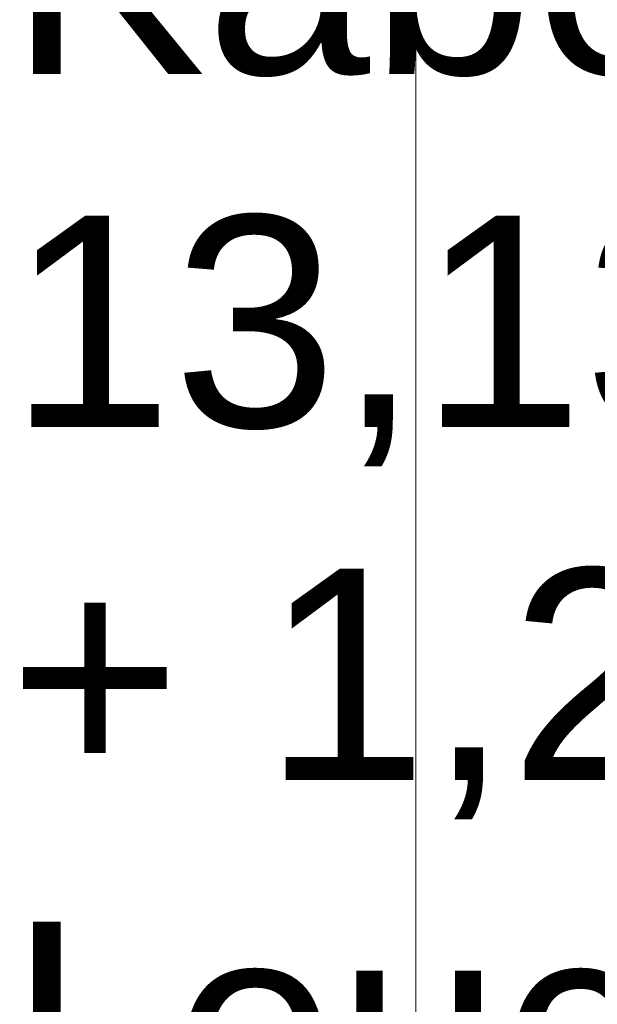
# Model space of a CAD drawing. Extents: x -420 to 300, y 62 to 1112.
# Tile 142 of 256: x -247.89 to -243.52, y 264.05 to 271.51. Entities that reach past the tile are written whole.
import ezdxf

# ---------------------------------------------------------------- set-up
doc = ezdxf.new("R2010")
doc.units = 0
doc.layers.get('0').update_dxf_attribs({"lineweight": 13})
doc.layers.add('00_E_ST_Handlaufleuchte_Kabel_Text', color=7, linetype='Continuous', lineweight=13)
doc.layers.add('60- 61 allgemeine Ausstattung- 4 Terrassen', color=9, linetype='Continuous', lineweight=9, true_color=0x808080)
doc.styles.get("Standard").update_dxf_attribs({"font": 'ARIALN.TTF'})

# ---------------------------------------------------------------- blocks, each defined once
blk = doc.blocks.new('Referenz-A06CPUWNL0', base_point=(-395.2377, 76.9534))
at = {"layer": '60- 61 allgemeine Ausstattung- 4 Terrassen', "color": 0}
blk.add_line((-244.8977, 372.5134), (-244.8977, 214.0534), dxfattribs=at)

msp = doc.modelspace()

# ---------------------------------------------------------------- block references
at = {"color": 8, "lineweight": 13, "ltscale": 0.13, "true_color": 0x808080}
msp.add_blockref('Referenz-A06CPUWNL0', (-395.2377, 76.9534), dxfattribs=at)

# ---------------------------------------------------------------- texts
at = {"layer": '00_E_ST_Handlaufleuchte_Kabel_Text', "ltscale": 0.13, "char_height": 1.6, "attachment_point": 1}
for s, insert in [('{\\fArial;Kabellänge bis Übergabepunkt:}', (-247.9771, 272.6945)), ('{\\fArial;13,13 +1m zum Boden = 14,13 m}', (-247.9771, 270.0225)), ('{\\fArial;+ 1,25 m unter Terrasse = 15,38 m}', (-247.9771, 267.3505)), ('{\\fArial;Leuchtenzahl Strang: 5 Stk.}', (-247.9771, 264.6785))]:
    msp.add_mtext(s, dxfattribs=dict(at, insert=insert))

doc.saveas('drawing.dxf')
